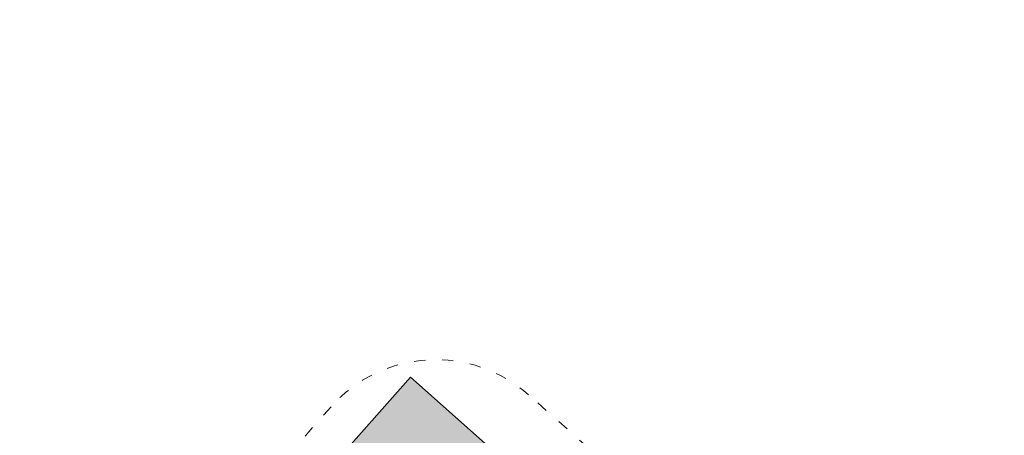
# Model space of a CAD drawing. Header units: inches. Extents: x -93 to 151, y -96 to 115.
# Tile 32 of 126: x -8.58 to 1.97, y 22.7 to 27.15. Entities that reach past the tile are written whole.
import ezdxf

# ---------------------------------------------------------------- set-up
doc = ezdxf.new("R2010")
doc.units = ezdxf.units.IN
doc.header["$MEASUREMENT"] = 0
doc.linetypes.add('ACAD_ISO03W100', pattern=[30, 12, -18])
for name, color, linetype, lineweight in [('1_mapa', 7, 'Continuous', 5), ('1_naw mat', 251, 'Continuous', 9), ('1_poly easy', 84, 'Continuous', 5), ('1_projektowane', 7, 'Continuous', 5), ('strefa', 7, 'ACAD_ISO03W100', 5)]:
    doc.layers.add(name, color=color, linetype=linetype, lineweight=lineweight)
picture_1 = doc.add_image_def('image1.jpg', size_in_pixel=(9921, 7015))

# ---------------------------------------------------------------- blocks, each defined once
blk = doc.blocks.new('ddddd')
at = {"layer": 'strefa', "color": 0, "ltscale": 0.01}
blk.add_lwpolyline([(73.107, -8.745, 0.255121), (74.368, -9.433), (75.214, -9.433, 0.414214), (76.714, -7.933), (76.714, -7.083, 0.414214), (75.214, -5.583), (74.368, -5.583, 0.255121), (73.107, -6.272), (71.014, -6.272, 0.414214), (70.014, -7.272), (70.014, -7.745, 0.414214), (71.014, -8.745)], format="xyb", close=True, dxfattribs=at)

msp = doc.modelspace()

# ---------------------------------------------------------------- hatches: boundary and pattern name
at = {"layer": '1_poly easy'}
h = msp.add_hatch(dxfattribs=at)
h.set_pattern_fill('HEX', color=256)
h.paths.add_polyline_path([(-12.961, 43.412), (-10.068, 42.62), (-12.048, 35.386), (-17.835, 36.971), (-16.251, 42.758), (-13.357, 41.965)])
h.paths.add_polyline_path([(-4.397, 23.318), (-2.153, 21.327), (-6.135, 16.838), (-8.379, 18.829)])

# ---------------------------------------------------------------- linework, layer by layer
at = {"layer": '1_naw mat'}
msp.add_lwpolyline([(-4.397, 23.318), (-3.275, 22.322), (-3.939, 21.574), (-5.061, 22.569)], close=True, dxfattribs=at)

# ---------------------------------------------------------------- block references
at = {"layer": '1_projektowane', "rotation": 48.41991763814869}
msp.add_blockref('ddddd', (-59.34, -29.555), dxfattribs=at)

# ---------------------------------------------------------------- pictures from other files: only their frames are drawn
at = {"layer": '1_mapa'}
image = msp.add_image(picture_1, insert=(55.537, -96.019), size_in_units=(210.651, 148.948), rotation=90, dxfattribs=dict(at, fade=40))
image.dxf.flags = 7

doc.saveas('drawing.dxf')
